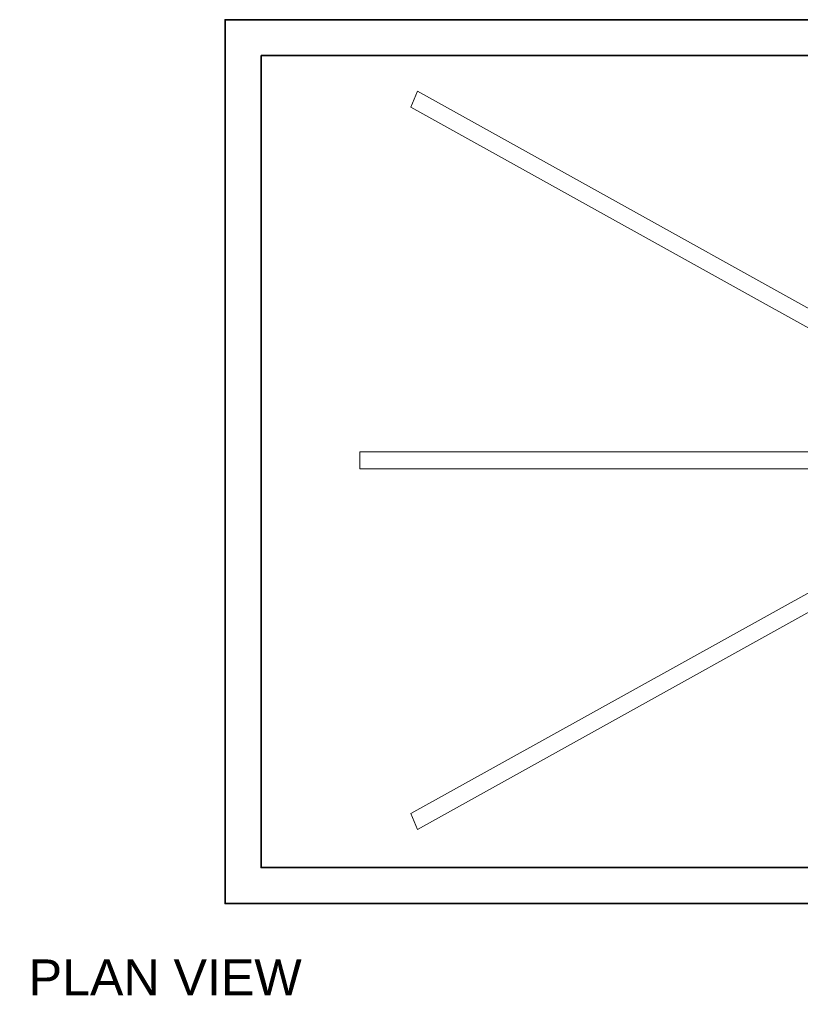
# Model space of a CAD drawing. Header units: millimetres. Extents: x -169 to 166, y -160 to 79.
# Tile 1 of 10: x -148 to -39, y -160 to -23. Entities that reach past the tile are written whole.
import ezdxf

# ---------------------------------------------------------------- set-up
doc = ezdxf.new("R2010")
doc.units = ezdxf.units.MM
for name, color, linetype, lineweight in [('FS-DETAIL', 3, 'Continuous', 35), ('FS-DETAIL-THIN', 8, 'Continuous', 18), ('FS-TEXT', 7, 'Continuous', 25)]:
    doc.layers.add(name, color=color, linetype=linetype, lineweight=lineweight)
doc.styles.add('Arial', font='arial.ttf', dxfattribs={"height": 2.5})

msp = doc.modelspace()

# ---------------------------------------------------------------- linework, layer by layer
at = {"layer": 'FS-DETAIL'}
for points in [[(119.425, -145.661), (-119.425, -145.661), (-119.425, -22.522), (119.425, -22.522)], [(-114.425, -27.522), (114.425, -27.522), (114.425, -140.661), (-114.425, -140.661)]]:
    msp.add_lwpolyline(points, close=True, dxfattribs=at)
at = {"layer": 'FS-DETAIL-THIN'}
for points in [[(-92.636, -32.497), (-11.21, -77.725), (-12.132, -79.933), (-93.558, -34.705)], [(-100.661, -85.118), (-100.661, -82.725), (-12.348, -82.725), (-12.348, -85.118)], [(-92.636, -135.346), (-11.21, -90.118), (-12.132, -87.91), (-93.558, -133.138)]]:
    msp.add_lwpolyline(points, close=True, dxfattribs=at)

# ---------------------------------------------------------------- texts
at = {"layer": 'FS-TEXT', "insert": (-146.798, -155.949), "char_height": 5, "width": 39.48854, "attachment_point": 4, "line_spacing_factor": 0.938532, "style": 'Arial', "bg_fill": 3, "box_fill_scale": 1.25, "bg_fill_color": 7, "bg_fill_transparency": 0}
msp.add_mtext('{\\C7;PLAN VIEW}', dxfattribs=at)

doc.saveas('drawing.dxf')
